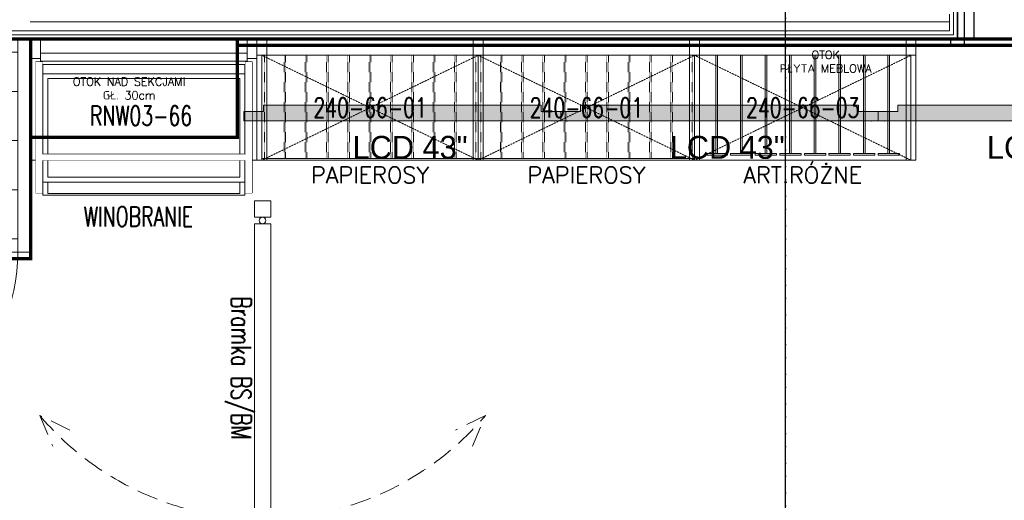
# Model space of a CAD drawing. Header units: metres. Extents: x 5541655 to 5610276, y 5589641 to 5627879.
# Tile 15 of 69: x 5604911 to 5605512, y 5625016 to 5625309. Entities that reach past the tile are written whole.
import ezdxf
from ezdxf.enums import TextEntityAlignment as Align

# ---------------------------------------------------------------- set-up
doc = ezdxf.new("R2010")
doc.units = ezdxf.units.M
doc.header["$MEASUREMENT"] = 0
doc.linetypes.add('ACAD_ISO10W100', pattern=[18, 12, -3, 0, -3])
doc.linetypes.add('DASHED', pattern=[19.05, 12.7, -6.35])
doc.layers.get('0').update_dxf_attribs({"linetype": 'CONTINUOUS', "lineweight": 18})
for name, color, linetype in [('2D- Siatka Modularna', 7, 'ACAD_ISO10W100'), ('Budowlane - Sciany Wew', 7, 'CONTINUOUS'), ('Indeksy_urządzeń_gastronomicznych', 242, 'CONTINUOUS'), ('Otok zielony', 114, 'CONTINUOUS'), ('Ściany', 51, 'CONTINUOUS'), ('Ślusarka_okienna', 30, 'CONTINUOUS')]:
    doc.layers.add(name, color=color, linetype=linetype)
for name, color, linetype, lineweight in [('CHLODNICTWO', 94, 'CONTINUOUS', 20), ('Instalacje elektryczne', 1, 'CONTINUOUS', 20), ('MEBLE PKN', 150, 'CONTINUOUS', 20)]:
    doc.layers.add(name, color=color, linetype=linetype, lineweight=lineweight)
doc.styles.add('JACEK_07', font='SIMPLEX.SHX', dxfattribs={"width": 0.7})
doc.styles.add('PL_D50', font='GOTHIC.TTF', dxfattribs={"height": 10})
doc.styles.add('RomanS', font='romans.shx')
doc.linetypes.add('ZIGZAG', pattern='A,0.0001,-0.2,[131,ltypeshp.shx,S=0.2,R=0,X=-0.2,Y=0],-0.4,[131,ltypeshp.shx,S=0.2,R=180,X=0.2,Y=0],-0.2', length=0.8001)

# ---------------------------------------------------------------- blocks, each defined once
blk = doc.blocks.new('*U310')
blk.add_lwpolyline([(106, 7), (106, 10), (104, 10), (104, 110), (106, 110), (106, 113), (108, 113), (108, 7)], close=True)
at = {"color": 7}
blk.add_lwpolyline([(55, 25), (55, -25)], dxfattribs=at)
for points in [[(-2, -5), (0, -5), (0, 5), (-2, 5), (-2, 7), (2, 7), (2, 5), (2, -7), (-2, -7), (-2, -5)], [(112, -5), (110, -5), (110, 5), (112, 5), (112, 7), (108, 7), (108, 5), (108, -7), (112, -7), (112, -5)], [(2, 5), (5, 5), (5, -5), (2, -5)], [(108, 5), (105, 5), (105, -5), (108, -5)]]:
    blk.add_lwpolyline(points)
at = {"linetype": 'DASHED'}
blk.add_arc((108, 7), 106, 90, 180, dxfattribs=at)
at = {"color": 7, "insert": (55, 0), "char_height": 10, "width": 10, "attachment_point": 5, "rotation": 90, "style": 'JACEK_07'}
blk.add_mtext('\\pxqc;100\\P200', dxfattribs=at)
blk = doc.blocks.new('*U365')
at = {"color": 253, "linetype": 'DASHED', "ltscale": 0.5, "true_color": 0x9e9e9e}
for points in [[(74.83, 61.49), (65.42, 65.5), (69.92, 56.31)], [(69.92, -61.31), (65.42, -70.5), (74.83, -66.49)]]:
    blk.add_lwpolyline(points, dxfattribs=at)
blk.add_lwpolyline([(97, -5), (97, 0), (7, 0), (7, -2.5, -1), (5, -2.5), (5, 0), (0, 0), (0, -5), (5, -5), (5, -2.5, -1), (7, -2.5), (7, -5), (97, -5)], format="xyb", close=True)
blk.add_lwpolyline([(0, 0), (0, 0), (0, -5), (0, -5)], close=True)
blk.add_arc((8, -2.5), 89, 310.1759, 49.8241, dxfattribs=at)
at = {"color": 7, "insert": (51, -10.02), "char_height": 6, "width": 88, "attachment_point": 5, "style": 'JACEK_07'}
blk.add_mtext('Bramka BS/BM', dxfattribs=at)
blk = doc.blocks.new('240-66-01')
for points in [[(64.5, 5), (64.5, -32), (67.5, -32), (67.5, 5), (64.5, 5)], [(67.5, 5), (64.5, 5), (64.5, 0), (67.5, 0)], [(0, -32), (66, -32), (66, -31.5), (0, -31.5)]]:
    blk.add_lwpolyline(points, close=True)
blk.add_lwpolyline([(0, 0), (66, 0), (66, -32), (0, -32), (0, 0)])
at = {"linetype": 'DASHED', "ltscale": 0.002}
for points in [[(0, 0), (66, -32)], [(66, 0), (0, -32)]]:
    blk.add_lwpolyline(points, dxfattribs=at)
at = {"color": 253, "linetype": 'DASHED', "ltscale": 0.003, "true_color": 0xb3b3b3}
for points in [[(0.75, 0), (0.75, -31.5), (6.75, -31.5), (6.75, 0), (0.75, 0)], [(7.25, 0), (7.25, -31.5), (13.25, -31.5), (13.25, 0), (7.25, 0)], [(13.75, 0), (13.75, -31.5), (19.75, -31.5), (19.75, 0), (13.75, 0)], [(20.25, 0), (20.25, -31.5), (26.25, -31.5), (26.25, 0), (20.25, 0)], [(26.75, 0), (26.75, -31.5), (32.75, -31.5), (32.75, 0), (26.75, 0)], [(33.25, 0), (33.25, -31.5), (39.25, -31.5), (39.25, 0), (33.25, 0)], [(39.75, 0), (39.75, -31.5), (45.75, -31.5), (45.75, 0), (39.75, 0)], [(46.25, 0), (46.25, -31.5), (52.25, -31.5), (52.25, 0), (46.25, 0)], [(52.75, 0), (52.75, -31.5), (58.75, -31.5), (58.75, 0), (52.75, 0)], [(59.25, 0), (59.25, -31.5), (65.25, -31.5), (65.25, 0), (59.25, 0)]]:
    blk.add_lwpolyline(points, dxfattribs=at)
at = {"color": 7, "insert": (33, -16), "char_height": 6, "width": 66, "attachment_point": 5, "style": 'JACEK_07'}
blk.add_mtext('240-66-01', dxfattribs=at)
at = {"style": 'RomanS'}
blk.add_attdef('KATEGORIA', text='', height=5, dxfattribs=at).set_placement((33, -34), align=Align.TOP_CENTER)
blk = doc.blocks.new('*U387')
blk.add_lwpolyline([(-1.5, 0), (-1.5, -37), (1.5, -37), (1.5, 0), (-1.5, 0), (-1.5, -5), (1.5, -5)])
ref = blk.add_blockref('240-66-01', (0, -5))
ref.add_attrib('KATEGORIA', 'PAPIEROSY', dxfattribs={"color": 7, "height": 5, "style": 'RomanS'}).set_placement((33, -39), align=Align.TOP_CENTER)
blk = doc.blocks.new('*U389')
for p, q in [((64.5, -4.4), (1.5, -4.4)), ((63.8, -7.8), (2.2, -7.8)), ((2.2, -7.8), (2.2, -47.67)), ((63.8, -7.8), (63.8, -47.67)), ((63.8, -10.62), (2.2, -10.62)), ((2.2, -10.62), (2.2, -43.7)), ((63.8, -10.62), (63.8, -43.7)), ((62.3, -12.12), (3.7, -12.12)), ((3.7, -12.12), (3.7, -42.2)), ((62.3, -12.12), (62.3, -42.2)), ((63.8, -43.7), (2.2, -43.7)), ((62.3, -42.2), (3.7, -42.2)), ((3.7, -43.7), (3.7, -47.13)), ((62.3, -43.7), (62.3, -47.13)), ((63.8, -47.67), (2.2, -47.67)), ((62.3, -47.13), (3.7, -47.13))]:
    blk.add_line(p, q)
for points in [[(-1.5, 0), (-1.5, -37), (1.5, -37), (1.5, 0), (-1.5, 0)], [(1.5, 0), (1.5, -6), (-1.5, -6), (-1.5, 0)], [(64.5, 0), (64.5, -37), (67.5, -37), (67.5, 0), (64.5, 0)], [(67.5, 0), (67.5, -6), (64.5, -6), (64.5, 0)], [(0, -7.01), (0, -47), (2, -47), (2, -7.01)], [(66, -7.01), (66, -47), (64, -47), (64, -7.01)]]:
    blk.add_lwpolyline(points, close=True)
at = {"color": 7, "style": 'JACEK_07', "width": 0.7}
blk.add_text('RNW03-66', height=6, dxfattribs=at).set_placement((16.55, -26.43))
at = {"color": 0, "insert": (31.32, -54.18), "char_height": 6, "width": 60, "attachment_point": 5, "style": 'JACEK_07'}
blk.add_mtext('{\\C7;WINOBRANIE}', dxfattribs=at)
for points in [[(2, -7.01), (2, -47), (0, -47), (0, -7.01)], [(66, -7.01), (66, -47), (64, -47), (64, -7.01)]]:
    blk.add_wipeout(points)
blk.add_line((64.5, -6.8), (1.5, -6.8))
blk.add_lwpolyline([(63.8, -37), (2.2, -37), (2.2, -35.2), (63.8, -35.2)], close=True)
blk.add_wipeout([(66, -37), (0, -37), (0, -35.2), (66, -35.2)])
blk = doc.blocks.new('gn-230')
at = {"layer": 'Instalacje elektryczne'}
for p, q in [((-4, 0), (-19.8, 0)), ((-15.65, -3.75), (-8.15, 3.75))]:
    blk.add_line(p, q, dxfattribs=at)
at = {"layer": 'Instalacje elektryczne', "lineweight": 30}
blk.add_lwpolyline([(-4, -4), (0, -4), (0, 4), (-4, 4)], close=True, dxfattribs=at)
at = {"layer": 'Instalacje elektryczne'}
blk.add_arc((-29.8, 0), 10, 270, 90, dxfattribs=at)
blk = doc.blocks.new('*U396')
for p, q in [((58.5, -16), (4, -16)), ((58.5, -31), (4, -31)), ((58.5, -46), (4, -46))]:
    blk.add_line(p, q)
at = {"color": 1}
blk.add_lwpolyline([(31.03, 0), (36.17, 8.9), (57.31, 8.9)], dxfattribs=at)
for points in [[(0, -65), (0, 0)], [(0, 0), (62.5, 0)], [(4, 0), (4, -65)], [(58.5, -65), (58.5, 0)], [(62.5, 0), (62.5, -65)], [(4, -4), (58.5, -4)], [(58.5, -4), (58.5, -61)], [(58.5, -61), (4, -61)], [(62.5, -65), (0, -65)]]:
    blk.add_lwpolyline(points)
blk.add_lwpolyline([(0, -65), (4, -65), (4, -123.5), (0, -123.5)], close=True)
blk.add_arc((0, -65), 58.5, 270, 0)
at = {"color": 1, "xscale": 0.5, "yscale": 0.5, "zscale": 0.5, "rotation": 89.99999999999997}
blk.add_blockref('gn-230', (31.03, 0), dxfattribs=at)
at = {"color": 1, "insert": (37.72, 14.46), "char_height": 4, "width": 32.4538, "attachment_point": 1, "style": 'RomanS'}
blk.add_mtext('{\\W0.7;230V\\PH=215cm}', dxfattribs=at)
at = {"color": 242, "insert": (31.25, -32.5), "char_height": 6, "width": 62.5, "attachment_point": 5, "style": 'JACEK_07'}
blk.add_mtext('REGAŁ\\PCHŁODNICZY\\P62,5cm\\PGastromax', dxfattribs=at)
at = {"layer": 'Indeksy_urządzeń_gastronomicznych', "color": 242, "insert": (1, -64), "char_height": 6, "width": 36.1, "attachment_point": 7, "style": 'JACEK_07'}
blk.add_mtext('\\pxql;{\\fArial|b0|i0|c238|p34;RCH1}', dxfattribs=at)
blk = doc.blocks.new('240-66-03')
for points in [[(64.5, 5), (64.5, -32), (67.5, -32), (67.5, 5), (64.5, 5)], [(64.5, 5), (67.5, 5), (67.5, 0), (64.5, 0)], [(3.5, -30.5), (10, -30.5), (10, -30), (3.5, -30)], [(11, -30.5), (17.5, -30.5), (17.5, -30), (11, -30)], [(18.5, -30.5), (25, -30.5), (25, -30), (18.5, -30)], [(26, -30.5), (32.5, -30.5), (32.5, -30), (26, -30)], [(33.5, -30.5), (40, -30.5), (40, -30), (33.5, -30)], [(41, -30.5), (47.5, -30.5), (47.5, -30), (41, -30)], [(48.5, -30.5), (55, -30.5), (55, -30), (48.5, -30)], [(56, -30.5), (62.5, -30.5), (62.5, -30), (56, -30)]]:
    blk.add_lwpolyline(points, close=True)
for points in [[(0, 0), (66, 0), (66, -32), (0, -32), (0, 0)], [(0, 0), (66, 0), (66, -32), (0, -32), (0, 0)], [(6.5, 0), (6.5, -30), (7, -30), (7, 0)], [(14, 0), (14, -30), (14.5, -30), (14.5, 0)], [(21.5, 0), (21.5, -30), (22, -30), (22, 0)], [(29, 0), (29, -30), (29.5, -30), (29.5, 0)], [(36.5, 0), (36.5, -30), (37, -30), (37, 0)], [(44, 0), (44, -30), (44.5, -30), (44.5, 0)], [(51.5, 0), (51.5, -30), (52, -30), (52, 0)], [(59, 0), (59, -30), (59.5, -30), (59.5, 0)]]:
    blk.add_lwpolyline(points)
at = {"linetype": 'DASHED', "ltscale": 0.002}
for points in [[(0, 0), (66, -32)], [(66, 0), (0, -32)]]:
    blk.add_lwpolyline(points, dxfattribs=at)
at = {"color": 7, "insert": (33, -16), "char_height": 6, "width": 66, "attachment_point": 5, "style": 'JACEK_07'}
blk.add_mtext('240-66-03', dxfattribs=at)
at = {"color": 7, "style": 'RomanS'}
blk.add_attdef('KATEGORIA', text='', height=5, dxfattribs=at).set_placement((33, -34), align=Align.TOP_CENTER)
blk = doc.blocks.new('*U200')
blk.add_lwpolyline([(-1.5, 0), (-1.5, -37), (1.5, -37), (1.5, 0), (-1.5, 0), (-1.5, -5), (1.5, -5)])
blk.add_blockref('240-66-03', (0, -5)).add_auto_attribs({'KATEGORIA': 'ART.RÓŻNE'})
blk = doc.blocks.new('*U122')
at = {"linetype": 'DASHED', "const_width": 1}
blk.add_lwpolyline([(-179.5, 0), (114.75, 0), (114.75, -2), (-179.5, -2)], close=True, dxfattribs=at)
at = {"insert": (0, -6.94), "char_height": 2.5, "width": 50, "attachment_point": 5, "style": 'RomanS'}
blk.add_mtext('OTOK \\PPŁYTA MEBLOWA', dxfattribs=at)
blk = doc.blocks.new('*U132')
at = {"linetype": 'DASHED', "const_width": 1}
blk.add_lwpolyline([(-153.25, 0), (159.25, 0), (159.25, -67), (-153.25, -67)], close=True, dxfattribs=at)
blk = doc.blocks.new('*U169')
at = {"linetype": 'DASHED', "const_width": 1}
blk.add_lwpolyline([(-30, 0), (33, 0), (33, -30), (-30, -30)], close=True, dxfattribs=at)
at = {"insert": (0, -15.12), "char_height": 2.5, "width": 50, "attachment_point": 5, "style": 'RomanS'}
blk.add_mtext('OTOK NAD SEKCJAMI \\PGŁ. 30cm', dxfattribs=at)
blk = doc.blocks.new('43 LCD top')
at = {"true_color": 0xff2929}
h = blk.add_hatch(color=20, dxfattribs=at)
h.dxf.hatch_style = 1
h.paths.add_polyline_path([(3419.81, 2134.69), (3419.81, 2137.52), (3425.81, 2137.52), (3425.81, 2139.52), (3510.56, 2139.52), (3510.56, 2137.52), (3516.56, 2137.52), (3516.56, 2134.69)])
blk.add_lwpolyline([(3419.81, 2134.69), (3516.56, 2134.69), (3516.56, 2137.52), (3510.56, 2137.52), (3510.56, 2139.52), (3425.81, 2139.52), (3425.81, 2137.52), (3419.81, 2137.52)], close=True)
for p in [(3417.81, 2157.69), (3468.18, 2157.69), (3518.56, 2157.69), (3417.81, 2134.69), (3518.56, 2134.69)]:
    blk.add_point(p)
at = {"insert": (3453, 2130.11), "char_height": 7, "attachment_point": 1, "style": 'PL_D50'}
blk.add_mtext_dynamic_manual_height_columns('LCD 43"', width=55.1787, gutter_width=50, heights=[0], dxfattribs=at)
blk = doc.blocks.new('*U39')
for p in [(-3419.81, -2134.69), (-3323.06, -2134.69), (-3226.31, -2134.69)]:
    blk.add_blockref('43 LCD top', p)

msp = doc.modelspace()

# ---------------------------------------------------------------- linework, layer by layer
at = {"linetype": 'ZIGZAG', "ltscale": 15}
msp.add_line((5604917.2945, 5625307.3572), (5605478.0597, 5625307.3572), dxfattribs=at)
at = {"layer": '2D- Siatka Modularna', "lineweight": 25}
for p in [(5605378.0597, 5623430.3089), (5605378.0597, 5622698.457)]:
    msp.add_line(p, (5605378.0597, 5627541.5396), dxfattribs=at)
at = {"layer": 'Budowlane - Sciany Wew', "color": 251, "linetype": 'Continuous', "lineweight": 20}
for points in [[(5604275.0294, 5625314.4807), (5604275.0294, 5625299.4811), (5605480.5597, 5625299.4811), (5605480.5597, 5625314.4807)], [(5604277.5294, 5625311.9803), (5604277.5294, 5625301.9811), (5605478.0597, 5625301.9811), (5605478.0597, 5625311.9803)]]:
    msp.add_lwpolyline(points, dxfattribs=at)
at = {"layer": 'Ściany', "color": 0, "const_width": 1}
msp.add_lwpolyline([(5604272.5294, 5625316.9811), (5604272.5294, 5625296.9811), (5605483.0597, 5625296.9811), (5605483.0597, 5625316.9811)], dxfattribs=at)

# ---------------------------------------------------------------- block references
at = {"layer": 'MEBLE PKN', "xscale": 2, "yscale": 2, "zscale": 2}
for name, p in [('*U387', (5605058.621, 5625296.9797)), ('*U387', (5605190.621, 5625296.9797)), ('*U200', (5605322.621, 5625296.9797))]:
    msp.add_blockref(name, p, dxfattribs=at)
at = {"layer": 'MEBLE PKN', "xscale": 2, "yscale": 2, "zscale": 2, "rotation": 270}
msp.add_blockref('*U365', (5605064.0507, 5625198.179), dxfattribs=at)
at = {"layer": 'Ślusarka_okienna', "xscale": 2, "yscale": 2, "zscale": 2}
msp.add_blockref('*U310', (5605483.0597, 5625306.9811), dxfattribs=at)

# ---------------------------------------------------------------- next in the draw order: block references
at = {"layer": 'MEBLE PKN', "xscale": 2, "yscale": 2, "zscale": 2}
msp.add_blockref('*U389', (5604920.621, 5625296.9797), dxfattribs=at)

# ---------------------------------------------------------------- next in the draw order: block references
at = {"xscale": 2, "yscale": 2, "zscale": 2}
msp.add_blockref('*U39', (5605047.621, 5625246.9811), dxfattribs=at)
at = {"layer": 'CHLODNICTWO', "xscale": 2, "yscale": 2, "zscale": 2}
msp.add_blockref('*U396', (5604792.621, 5625296.9797), dxfattribs=at)
at = {"layer": 'Otok zielony', "xscale": 2, "yscale": 2, "zscale": 2}
for name, p in [('*U132', (5604599.121, 5625296.9811)), ('*U169', (5604977.621, 5625296.9811)), ('*U122', (5605402.62, 5625296.9811))]:
    msp.add_blockref(name, p, dxfattribs=at)

doc.saveas('drawing.dxf')
